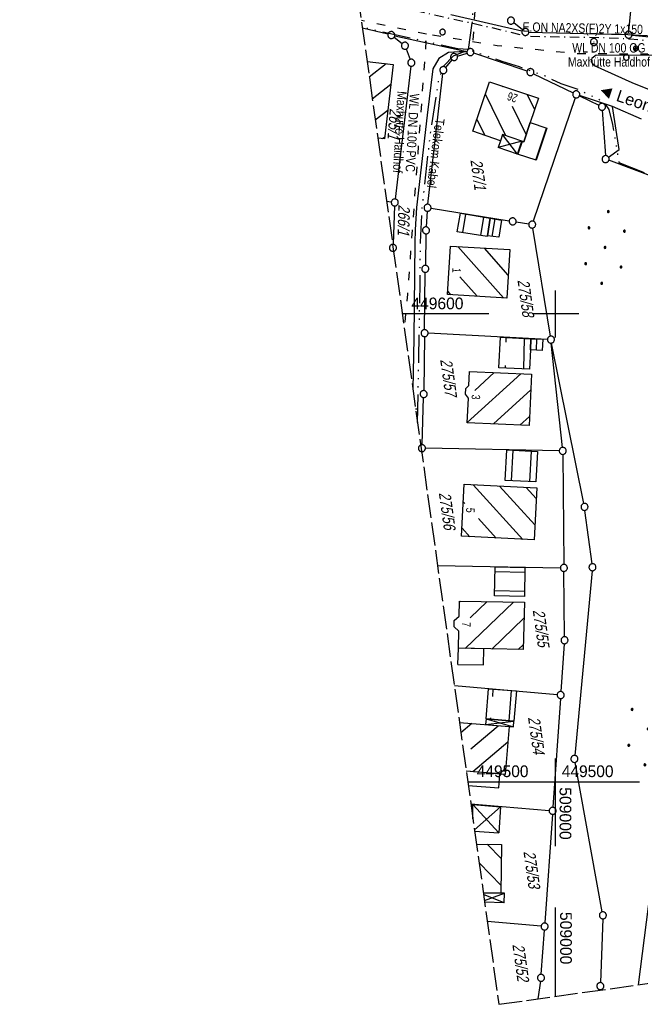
# Model space of a CAD drawing. Extents: x 508886 to 509272, y 449452 to 450225.
# Tile 1 of 45: x 508886 to 509018, y 449452 to 449663. Entities that reach past the tile are written whole.
import ezdxf
from ezdxf.enums import TextEntityAlignment as Align

# ---------------------------------------------------------------- set-up
doc = ezdxf.new("R2010")
doc.units = 0
doc.header["$LTSCALE"] = 10
doc.header["$MEASUREMENT"] = 0
for name, pattern in [('ACAD_ISO03W100', [30, 12, -18]), ('ACAD_ISO14W100', [25.5, 12, -3, 0.5, -3, 0.5, -3, 0.5, -3]), ('LT00', [0]), ('LT08', [0.42, 0.2, -0.1, 0.02, -0.1]), ('LT14', [0.6, 0.5, -0.1])]:
    doc.linetypes.add(name, pattern=pattern)
doc.layers.get('0').update_dxf_attribs({"linetype": 'LT00'})
doc.layers.add('-BLATT_123-RAND', color=7, linetype='LT14', plot=False)
for name, color, linetype in [('DFK_BEB_SCHR', 254, 'LT00'), ('DFK_BEBAUUNG', 250, 'LT00'), ('DFK_FLUR_NR', 250, 'LT00'), ('DFK_GZPKT', 250, 'LT00'), ('DFK_HAUSNR', 250, 'LT00'), ('DFK_KATASTER', 250, 'LT00'), ('DFK_NUTZUNG', 250, 'LT00'), ('DFK_TOPO-ANL', 252, 'LT00'), ('DFK_TOPO-SYM', 252, 'LT00'), ('DFK_VERMPKT', 252, 'LT00'), ('ORTSRICHTUNG', 7, 'Continuous'), ('STROM_FREILTG', 80, 'STROMFREILEITUNG'), ('STROM_TEXT', 80, 'Continuous'), ('STROM_UNTER', 80, 'LT08'), ('TELEKOM', 210, 'ACAD_ISO14W100'), ('TELEKOM_TEXT', 210, 'Continuous'), ('V123_AFBR_BAB', 250, 'LT00'), ('V123_KA_PRUF', 182, 'LT00'), ('V123_RASTER', 250, 'LT00'), ('V123_W_HAUS', 130, 'LT00'), ('V124_RASTER', 250, 'LT00'), ('WASSERLTG', 130, 'ACAD_ISO03W100'), ('WASSERLTG_TEXT', 130, 'Continuous')]:
    doc.layers.add(name, color=color, linetype=linetype)
doc.styles.add('Beschrift', font='ARIAL.TTF')
doc.styles.get("Standard").update_dxf_attribs({"font": 'ARIAL.TTF'})
doc.styles.add('Strom', font='txt-alt.shx')
doc.styles.add('Versorgungsltg', font='ARIAL.TTF', dxfattribs={"width": 0.8, "height": 2})
doc.linetypes.add('STROMFREILEITUNG', pattern='A,12.7,-5.5,["xx",Strom,S=2.5,R=0,X=-2.6,Y=-0.85],-4.35', length=22.55)

# ---------------------------------------------------------------- blocks, each defined once
blk = doc.blocks.new('SYMB7010')
at = {"color": 0, "linetype": 'ByBlock'}
for points in [[(-0.031408, 0.499213), (-0.093728, 0.49134), (-0.15457, 0.475719), (-0.212975, 0.452595), (-0.268021, 0.422333), (-0.31884, 0.385411), (-0.36463, 0.342411), (-0.40467, 0.29401), (-0.438329, 0.240973), (-0.465074, 0.184136), (-0.484486, 0.124395), (-0.496256, 0.062692), (-0.5002, 0)], [(-0.5002, 0), (-0.496256, -0.062692), (-0.484486, -0.124395), (-0.465075, -0.184136), (-0.438329, -0.240973), (-0.404671, -0.29401), (-0.36463, -0.342411), (-0.31884, -0.385411), (-0.268021, -0.422333), (-0.212975, -0.452595), (-0.154571, -0.475719), (-0.093728, -0.49134), (-0.031408, -0.499213), (0.031408, -0.499213)], [(0.5002, 0), (0.496256, 0.062692), (0.484485, 0.124395), (0.465074, 0.184136), (0.438329, 0.240973), (0.40467, 0.29401), (0.36463, 0.342411), (0.31884, 0.385411), (0.268021, 0.422333), (0.212975, 0.452595), (0.15457, 0.475719), (0.093728, 0.49134), (0.031408, 0.499213), (-0.031408, 0.499213)], [(0.031408, -0.499213), (0.093728, -0.491341), (0.15457, -0.475719), (0.212975, -0.452595), (0.268021, -0.422333), (0.31884, -0.385411), (0.36463, -0.342411), (0.404671, -0.294011), (0.438329, -0.240974), (0.465075, -0.184136), (0.484486, -0.124395), (0.496256, -0.062692), (0.500201, 0)]]:
    blk.add_lwpolyline(points, dxfattribs=at)
blk = doc.blocks.new('SYMB7301')
at = {"color": 0, "linetype": 'ByBlock'}
for p, q in [((-0.128693, 0), (0, 0.128693)), ((0, -0.128693), (-0.128693, 0)), ((0, 0.128693), (0.128693, 0)), ((0.128693, 0), (0, -0.128693)), ((0.000059, -0.009738), (0.000059, 0.009897)), ((-0.00901, -0.004339), (-0.002225, -0.009749))]:
    blk.add_line(p, q, dxfattribs=at)
for points in [[(-0.002225, 0.009749), (-0.00901, 0.004339), (-0.00901, -0.004339)], [(0.01, 0), (0.006235, 0.007818), (-0.002225, 0.009749)], [(-0.002225, -0.009749), (0.006235, -0.007818), (0.01, 0)]]:
    blk.add_lwpolyline(points, dxfattribs=at)
blk = doc.blocks.new('Ackerland7')
at = {"layer": 'DFK_NUTZUNG', "color": 0, "linetype": 'ByBlock'}
for p, q in [((-4, 3.93), (-4, 3.67)), ((-3.95, 3.63), (-3.95, 3.97)), ((-3.9, 3.99), (-3.9, 3.61)), ((-3.85, 3.6), (-3.85, 4)), ((-3.8, 3.99), (-3.8, 3.61)), ((-3.75, 3.63), (-3.75, 3.97)), ((-3.7, 3.93), (-3.7, 3.67)), ((-3.65, 3.8), (-3.65, 3.8)), ((3.7, 3.93), (3.7, 3.67)), ((3.75, 3.63), (3.75, 3.97)), ((3.8, 3.99), (3.8, 3.61)), ((3.85, 3.6), (3.85, 4)), ((3.9, 3.99), (3.9, 3.61)), ((3.95, 3.63), (3.95, 3.97)), ((4, 3.93), (4, 3.67)), ((4.05, 3.8), (4.05, 3.8)), ((-7.85, 0.13), (-7.85, -0.13)), ((-7.8, -0.17), (-7.8, 0.17)), ((-7.75, 0.19), (-7.75, -0.19)), ((-7.7, -0.2), (-7.7, 0.2)), ((-7.65, 0.19), (-7.65, -0.19)), ((-7.6, -0.17), (-7.6, 0.17)), ((-7.55, 0.13), (-7.55, -0.13)), ((-7.5, 0), (-7.5, 0)), ((-0.15, 0.13), (-0.15, -0.13)), ((-0.1, -0.17), (-0.1, 0.17)), ((-0.05, 0.19), (-0.05, -0.19)), ((0, -0.2), (0, 0.2)), ((0.05, 0.19), (0.05, -0.19)), ((0.1, -0.17), (0.1, 0.17)), ((0.15, 0.13), (0.15, -0.13)), ((0.2, 0), (0.2, 0)), ((7.55, 0.13), (7.55, -0.13)), ((7.6, -0.17), (7.6, 0.17)), ((7.65, 0.19), (7.65, -0.19)), ((7.7, -0.2), (7.7, 0.2)), ((7.75, 0.19), (7.75, -0.19)), ((7.8, -0.17), (7.8, 0.17)), ((7.85, 0.13), (7.85, -0.13)), ((7.9, 0), (7.9, 0)), ((-4, -3.67), (-4, -3.93)), ((-3.95, -3.97), (-3.95, -3.63)), ((-3.9, -3.61), (-3.9, -3.99)), ((-3.85, -4), (-3.85, -3.6)), ((-3.8, -3.61), (-3.8, -3.99)), ((-3.75, -3.97), (-3.75, -3.63)), ((-3.7, -3.67), (-3.7, -3.93)), ((-3.65, -3.8), (-3.65, -3.8)), ((3.7, -3.67), (3.7, -3.93)), ((3.75, -3.97), (3.75, -3.63)), ((3.8, -3.61), (3.8, -3.99)), ((3.85, -4), (3.85, -3.6)), ((3.9, -3.61), (3.9, -3.99)), ((3.95, -3.97), (3.95, -3.63)), ((4, -3.67), (4, -3.93)), ((4.05, -3.8), (4.05, -3.8))]:
    blk.add_line(p, q, dxfattribs=at)
for points in [[(-3.65, 3.8), (-3.67, 3.89), (-3.73, 3.96), (-3.81, 3.99), (-3.89, 3.99), (-3.97, 3.96), (-4.03, 3.89), (-4.05, 3.8), (-4.03, 3.71), (-3.97, 3.64), (-3.89, 3.6), (-3.81, 3.6), (-3.73, 3.64), (-3.67, 3.71), (-3.65, 3.8)], [(4.05, 3.8), (4.03, 3.89), (3.97, 3.96), (3.89, 3.99), (3.81, 3.99), (3.73, 3.96), (3.67, 3.89), (3.65, 3.8), (3.67, 3.71), (3.73, 3.64), (3.81, 3.61), (3.89, 3.61), (3.97, 3.64), (4.03, 3.71), (4.05, 3.8)], [(-7.5, 0), (-7.52, 0.09), (-7.58, 0.16), (-7.66, 0.19), (-7.74, 0.19), (-7.82, 0.16), (-7.88, 0.09), (-7.9, 0)], [(0.2, 0), (0.18, 0.09), (0.12, 0.16), (0.04, 0.19), (-0.04, 0.19), (-0.12, 0.16), (-0.18, 0.09), (-0.2, 0)], [(-0.2, 0), (-0.18, -0.09), (-0.12, -0.16), (-0.04, -0.19), (0.04, -0.19), (0.12, -0.16), (0.18, -0.09), (0.2, 0)], [(7.9, 0), (7.88, 0.09), (7.82, 0.16), (7.74, 0.19), (7.66, 0.19), (7.58, 0.16), (7.52, 0.09), (7.5, 0)], [(7.5, 0), (7.52, -0.09), (7.58, -0.16), (7.66, -0.19), (7.74, -0.19), (7.82, -0.16), (7.88, -0.09), (7.9, 0)], [(-7.9, 0), (-7.88, -0.09), (-7.82, -0.16), (-7.74, -0.19), (-7.66, -0.19), (-7.58, -0.16), (-7.52, -0.09), (-7.5, 0)], [(-3.65, -3.8), (-3.67, -3.71), (-3.73, -3.64), (-3.81, -3.61), (-3.89, -3.61), (-3.97, -3.64), (-4.03, -3.71), (-4.05, -3.8), (-4.03, -3.89), (-3.97, -3.96), (-3.89, -3.99), (-3.81, -3.99), (-3.73, -3.96), (-3.67, -3.89), (-3.65, -3.8)], [(4.05, -3.8), (4.03, -3.71), (3.97, -3.64), (3.89, -3.61), (3.81, -3.61), (3.73, -3.64), (3.67, -3.71), (3.65, -3.8), (3.67, -3.89), (3.73, -3.96), (3.81, -3.99), (3.89, -3.99), (3.97, -3.96), (4.03, -3.89), (4.05, -3.8)]]:
    blk.add_lwpolyline(points, dxfattribs=at)
blk = doc.blocks.new('SYMB0003')
at = {"color": 0, "linetype": 'ByBlock'}
for p, q in [((-0.015712, 0), (0.010166, 0.012015)), ((0, -0.021257), (-0.015712, 0)), ((0.010166, 0.012015), (0, -0.021257))]:
    blk.add_line(p, q, dxfattribs=at)
for points in [[(-0.031395, 0.499013), (-0.093691, 0.491144), (-0.154509, 0.475528), (-0.21289, 0.452414), (-0.267913, 0.422164), (-0.318712, 0.385257), (-0.364484, 0.342274), (-0.404509, 0.293893), (-0.438154, 0.240877), (-0.464888, 0.184062), (-0.484292, 0.124345), (-0.496058, 0.062667), (-0.5, 0)], [(-0.5, 0), (-0.496058, -0.062667), (-0.484292, -0.124345), (-0.464888, -0.184062), (-0.438154, -0.240877), (-0.404509, -0.293893), (-0.364485, -0.342274), (-0.318712, -0.385257), (-0.267914, -0.422164), (-0.21289, -0.452414), (-0.154509, -0.475529), (-0.093691, -0.491144), (-0.031395, -0.499014), (0.031395, -0.499014)], [(0.5, 0), (0.496057, 0.062667), (0.484292, 0.124345), (0.464888, 0.184062), (0.438153, 0.240877), (0.404509, 0.293893), (0.364484, 0.342274), (0.318712, 0.385257), (0.267913, 0.422164), (0.21289, 0.452414), (0.154509, 0.475528), (0.093691, 0.491144), (0.031395, 0.499013), (-0.031395, 0.499013)], [(0.031395, -0.499014), (0.093691, -0.491144), (0.154509, -0.475529), (0.21289, -0.452414), (0.267914, -0.422164), (0.318712, -0.385257), (0.364485, -0.342274), (0.404509, -0.293893), (0.438154, -0.240877), (0.464889, -0.184062), (0.484292, -0.124345), (0.496058, -0.062667), (0.5, 0)]]:
    blk.add_lwpolyline(points, dxfattribs=at)
blk = doc.blocks.new('SYMB1120')
at = {"color": 0, "linetype": 'ByBlock'}
for p, q in [((-0.465, -0.183), (0.183, 0.465)), ((-0.183, -0.465), (0.465, 0.183))]:
    blk.add_line(p, q, dxfattribs=at)
for points in [[(-0.031395, 0.499013), (-0.093691, 0.491144), (-0.154509, 0.475528), (-0.21289, 0.452414), (-0.267913, 0.422164), (-0.318712, 0.385257), (-0.364484, 0.342274), (-0.404509, 0.293893), (-0.438154, 0.240877), (-0.464888, 0.184062), (-0.484292, 0.124345), (-0.496058, 0.062667), (-0.5, 0)], [(-0.5, 0), (-0.496058, -0.062667), (-0.484292, -0.124345), (-0.464888, -0.184062), (-0.438154, -0.240877), (-0.404509, -0.293893), (-0.364485, -0.342274), (-0.318712, -0.385257), (-0.267914, -0.422164), (-0.21289, -0.452414), (-0.154509, -0.475529), (-0.093691, -0.491144), (-0.031395, -0.499014), (0.031395, -0.499014)], [(0.5, 0), (0.496057, 0.062667), (0.484292, 0.124345), (0.464888, 0.184062), (0.438153, 0.240877), (0.404509, 0.293893), (0.364484, 0.342274), (0.318712, 0.385257), (0.267913, 0.422164), (0.21289, 0.452414), (0.154509, 0.475528), (0.093691, 0.491144), (0.031395, 0.499013), (-0.031395, 0.499013)], [(0.031395, -0.499014), (0.093691, -0.491144), (0.154509, -0.475529), (0.21289, -0.452414), (0.267914, -0.422164), (0.318712, -0.385257), (0.364485, -0.342274), (0.404509, -0.293893), (0.438154, -0.240877), (0.464889, -0.184062), (0.484292, -0.124345), (0.496058, -0.062667), (0.5, 0)]]:
    blk.add_lwpolyline(points, dxfattribs=at)

msp = doc.modelspace()

# ---------------------------------------------------------------- linework, layer by layer
at = {"layer": '-BLATT_123-RAND'}
msp.add_lwpolyline([(508885.55, 450185.32), (508987.91, 449452.43), (509272.15, 449492.13), (509169.8, 450225.01), (508885.55, 450185.32)], dxfattribs=at)
at = {"layer": 'DFK_BEB_SCHR'}
for p, q in [((508963.87, 449653.48), (508960.24, 449650.59)), ((508960.88, 449645.99), (508964.84, 449649.14)), ((508989.41, 449638.09), (508985.04, 449646.97)), ((508988.62, 449648.74), (508988.72, 449648.54)), ((508995.57, 449643.69), (508993.98, 449646.92)), ((508964.19, 449643.51), (508961.52, 449641.39)), ((508990.75, 449644.42), (508993.76, 449638.32)), ((508983.23, 449641.59), (508984.89, 449638.21)), ((508995.79, 449632.88), (508998.09, 449639.7)), ((508963.03, 449637.48), (508963.54, 449637.89)), ((508992.92, 449636.89), (508992, 449634.16)), ((508980.78, 449621.33), (508980.11, 449617.4)), ((508984.06, 449616.77), (508984.73, 449620.68)), ((508986.5, 449616.56), (508987.11, 449620.3)), ((508979.17, 449614.41), (508988.9, 449603.42)), ((508989.91, 449608.31), (508984.81, 449614.07)), ((508983.25, 449603.77), (508979.58, 449607.92)), ((508977, 449604.8), (508977.61, 449604.11)), ((508989.42, 449594.95), (508989.39, 449593.96)), ((508993.23, 449588.26), (508993.42, 449594.76)), ((508995.94, 449592.26), (508996.01, 449594.65)), ((508989.24, 449588.97), (508989.23, 449588.44)), ((508981.16, 449576.77), (508992.59, 449587.22)), ((508986.93, 449587.47), (508982.77, 449583.66)), ((508994.72, 449583.75), (508986.77, 449576.48)), ((508992.42, 449576.23), (508994.47, 449578.1)), ((508990.87, 449570.88), (508990.54, 449564.34)), ((508994.54, 449564.14), (508994.87, 449570.68)), ((508993.03, 449551.8), (508982.41, 449563.49)), ((508988.07, 449563.21), (508995.62, 449554.9)), ((508995.91, 449560.54), (508993.73, 449562.93)), ((508980.31, 449559.85), (508980.62, 449559.51)), ((508983.54, 449556.3), (508987.36, 449552.09)), ((508981.7, 449552.38), (508980.04, 449554.2)), ((508993.47, 449544.73), (508987.11, 449544.87)), ((508987.02, 449540.88), (508993.39, 449540.74)), ((508979.74, 449538.62), (508979.47, 449538.36)), ((508991.07, 449538.4), (508980.75, 449528.5)), ((508981.78, 449535.03), (508985.41, 449538.51)), ((508986.4, 449528.38), (508993.28, 449534.98)), ((508979.07, 449532.44), (508979.15, 449532.51)), ((508993.15, 449529.31), (508992.05, 449528.26)), ((508986.65, 449519.82), (508986.52, 449518.24)), ((508990.11, 449513.06), (508990.64, 449519.49)), ((508982.12, 449512.46), (508979.8, 449510.49)), ((508986.15, 449513.69), (508986.12, 449513.38)), ((508981.92, 449507.04), (508987.76, 449511.99)), ((508989.8, 449508.48), (508982.33, 449502.15)), ((508980.46, 449505.8), (508980.46, 449505.81)), ((508987.97, 449501.68), (508989.34, 449502.84)), ((508988.45, 449483.51), (508985.38, 449486.66)), ((508983.69, 449482.67), (508988.38, 449477.86))]:
    msp.add_line(p, q, dxfattribs=at)
at = {"layer": 'DFK_BEBAUUNG'}
for p, q in [((508988.28, 449637.04), (508987.78, 449635.58)), ((508992.84, 449636.92), (508987.78, 449635.58)), ((508991.91, 449634.19), (508988.72, 449638.33)), ((508991.91, 449634.19), (508987.78, 449635.58)), ((508979.17, 449525.1), (508979.26, 449528.53)), ((508984.73, 449528.42), (508979.26, 449528.53)), ((508984.66, 449524.99), (508984.73, 449528.42)), ((508979.17, 449525.1), (508984.66, 449524.99)), ((508985.17, 449513.46), (508985.05, 449512.22)), ((508985.05, 449512.22), (508991.14, 449512.97)), ((508985.05, 449512.22), (508990.08, 449511.8)), ((508985.17, 449513.46), (508991.04, 449511.72)), ((508985.17, 449513.46), (508991.14, 449512.97)), ((508991.04, 449511.72), (508991.14, 449512.97)), ((508990.08, 449511.8), (508991.04, 449511.72)), ((508988.13, 449501.67), (508980.95, 449502.26)), ((508987.89, 449498.67), (508988.13, 449501.67)), ((508981.37, 449499.22), (508987.89, 449498.67)), ((508982.35, 449495.11), (508987.93, 449489.1)), ((508982.35, 449495.11), (508988.29, 449494.65)), ((508982.37, 449492.09), (508982.35, 449495.11)), ((508982.7, 449489.73), (508988.29, 449494.65)), ((508988.29, 449494.65), (508987.93, 449489.1)), ((508982.74, 449489.44), (508987.93, 449489.1)), ((508984.58, 449476.27), (508988.36, 449476.22)), ((508989.07, 449474.14), (508984.63, 449475.93)), ((508984.81, 449474.65), (508989.11, 449476.21)), ((508989.07, 449474.14), (508984.87, 449474.23)), ((508989.11, 449476.21), (508988.36, 449476.22)), ((508989.07, 449474.14), (508989.11, 449476.21))]:
    msp.add_line(p, q, dxfattribs=at)
for points in [[(508959.77, 449653.95), (508965.32, 449653.31), (508963.49, 449637.43), (508962.05, 449637.6)], [(508996.39, 449646.1), (508994.62, 449640.89), (508993.24, 449636.79), (508992.84, 449636.92), (508988.72, 449638.33), (508988.28, 449637.04), (508982.38, 449639.08), (508985.94, 449649.65), (508996.39, 449646.1)], [(508993.24, 449636.79), (508994.62, 449640.89), (508998.17, 449639.68), (508995.85, 449632.86), (508991.91, 449634.19), (508992.84, 449636.92), (508993.24, 449636.79)], [(508979.03, 449617.58), (508979.7, 449621.51), (508986.08, 449620.46), (508985.47, 449616.69), (508985.45, 449616.54), (508979.03, 449617.58)], [(508985.47, 449616.69), (508986.08, 449620.46), (508988.46, 449620.08), (508987.88, 449616.38), (508985.47, 449616.69)], [(508976.96, 449604.15), (508977.59, 449614.51), (508990.24, 449613.75), (508989.61, 449603.38), (508976.96, 449604.15)], [(508994.74, 449594.7), (508994.67, 449592.34), (508994.43, 449588.21), (508987.94, 449588.49), (508988.28, 449595.01), (508994.74, 449594.7)], [(508994.67, 449592.34), (508994.74, 449594.7), (508997.32, 449594.61), (508997.18, 449592.19), (508994.67, 449592.34)], [(508994.38, 449576.14), (508981.16, 449576.73), (508981.4, 449582.02), (508980.81, 449582.83), (508980.87, 449584.04), (508981.49, 449584.71), (508981.64, 449587.7), (508994.87, 449587.12), (508994.38, 449576.14)], [(508989.26, 449564.41), (508989.59, 449570.94), (508996.14, 449570.62), (508995.82, 449564.08), (508989.26, 449564.41)], [(508979.96, 449552.47), (508980.49, 449563.58), (508996.02, 449562.82), (508995.46, 449551.68), (508979.96, 449552.47)], [(508993.37, 449539.58), (508986.99, 449539.72), (508987.13, 449545.97), (508993.49, 449545.83), (508993.37, 449539.58)], [(508993.12, 449528.24), (508979.26, 449528.53), (508979.34, 449532.18), (508978.34, 449533.14), (508978.39, 449534.49), (508979.42, 449535.4), (508979.47, 449538.63), (508993.36, 449538.36), (508993.12, 449528.24)], [(508985.17, 449513.46), (508985.7, 449519.9), (508991.67, 449519.41), (508991.14, 449512.97), (508985.17, 449513.46)], [(508979.5, 449512.68), (508990.08, 449511.8), (508989.23, 449501.58)], [(508989.23, 449501.58), (508980.95, 449502.26)], [(508983.12, 449486.69), (508988.49, 449486.61)], [(508988.49, 449486.61), (508988.36, 449476.22), (508984.58, 449476.27)]]:
    msp.add_lwpolyline(points, dxfattribs=at)
at = {"layer": 'DFK_KATASTER'}
for p, q in [((509015.68, 449660.45), (509018.98, 449695.43)), ((508992.85, 449660.45), (508977.67, 449663.92)), ((508992.99, 449660.74), (508991.08, 449662.24)), ((508964.21, 449659.78), (508958.77, 449661.09)), ((508965.67, 449659.45), (508981.1, 449656.13)), ((508994.33, 449660.26), (509014.86, 449659.72)), ((509016.36, 449659.62), (509030.74, 449658.1)), ((508965.53, 449659.15), (508967.26, 449657.8)), ((508968.11, 449656.64), (508968.95, 449654.4)), ((508979.06, 449655.14), (508981.11, 449655.76)), ((508993.95, 449651.93), (508982.54, 449655.73)), ((508977.87, 449654.35), (508976.52, 449652.7)), ((508969.12, 449652.96), (508965.77, 449624.57)), ((508972.77, 449623.44), (508975.97, 449651.37)), ((508995.34, 449651.36), (509003.78, 449647.27)), ((509004.21, 449646.23), (508995.27, 449619.82)), ((509005.13, 449646.61), (509009.28, 449644.61)), ((509010, 449643.53), (509010.66, 449633.85)), ((509038.56, 449622.6), (509011.41, 449632.84)), ((508963.93, 449624.11), (508964.94, 449623.95)), ((508965.65, 449623.08), (508965.32, 449614.89)), ((508972.63, 449621.95), (508972.4, 449618.62)), ((508973.42, 449622.58), (508990.12, 449619.91)), ((508991.6, 449619.67), (508994.29, 449619.23)), ((508998.92, 449595.26), (508995.15, 449618.37)), ((508972.34, 449617.12), (508972.21, 449610.39)), ((508972.06, 449596.65), (508972.18, 449608.89)), ((508972.04, 449595.15), (508971.86, 449583.63)), ((508998.29, 449594.56), (508972.8, 449595.86)), ((509001.48, 449571.48), (508999.12, 449593.77)), ((509006.06, 449559.49), (508999.19, 449593.78)), ((508971.5, 449572.06), (508971.83, 449582.13)), ((509000.81, 449570.74), (508972.23, 449571.3)), ((508971.44, 449570.38), (508971.45, 449570.56)), ((509001.57, 449569.98), (509001.79, 449546.47)), ((509007.81, 449546.6), (509006.31, 449558.02)), ((508974.81, 449546.23), (509001.05, 449545.73)), ((509001.93, 449531.01), (509001.81, 449544.97)), ((509007.84, 449545.11), (509004.12, 449505.63)), ((509001.89, 449529.51), (509001.17, 449519.29)), ((509000.37, 449518.6), (508978.41, 449520.48)), ((509001.07, 449517.79), (508999.45, 449494.54)), ((509010, 449472.19), (509004.18, 449504.15)), ((508981.93, 449495.28), (508998.65, 449493.85)), ((508999.35, 449493.04), (508997.73, 449469.81)), ((508996.93, 449469.12), (508985.44, 449470.1)), ((509010.1, 449470.7), (509009.62, 449457.07)), ((508996.97, 449458.84), (508997.63, 449468.31)), ((508996.81, 449457.35), (508996.22, 449453.59)), ((509009.1, 449455.39), (509009.24, 449455.66))]:
    msp.add_line(p, q, dxfattribs=at)
at = {"layer": 'DFK_TOPO-ANL'}
for p, q in [((508977.19, 449655.87), (508975.07, 449654.64)), ((508979.4, 449656.06), (508977.19, 449655.87)), ((508981.08, 449656), (508979.4, 449656.06)), ((509007.81, 449654.74), (509008.67, 449655.42)), ((509008.67, 449655.42), (509020.7, 449655.34)), ((508975.07, 449654.64), (508973.79, 449652.41)), ((509007.71, 449653.88), (509007.81, 449654.74)), ((509008.32, 449653.06), (509007.71, 449653.88)), ((508973.79, 449652.41), (508972.63, 449642.47)), ((509016.42, 449649.38), (509008.32, 449653.06)), ((509024.11, 449646.32), (509016.42, 449649.38)), ((509012.21, 449644.34), (509005.16, 449646.7)), ((509018.37, 449641.67), (509012.21, 449644.34)), ((509013.62, 449635.18), (509012.21, 449644.34)), ((508972.63, 449642.47), (508970.29, 449622.79)), ((509011.32, 449633.54), (509013.62, 449635.18)), ((508970.29, 449622.79), (508970.04, 449618.01)), ((508970.04, 449618.01), (508969.99, 449615.29)), ((508969.99, 449615.29), (508969.77, 449594.81)), ((508969.77, 449594.81), (508969.54, 449583.95))]:
    msp.add_line(p, q, dxfattribs=at)
at = {"layer": 'STROM_FREILTG', "ltscale": 0.05, "flags": 128}
msp.add_lwpolyline([(509045.15, 449668.11), (509038.92, 449622.95), (509017.69, 449456.59)], dxfattribs=at)
at = {"layer": 'STROM_UNTER', "flags": 128}
msp.add_lwpolyline([(509045.56, 449665.41), (509043.94, 449661.66), (509043.4, 449658.07), (509042.47, 449657.77), (509031.57, 449657.33), (509020.66, 449658.31), (509015.93, 449658.76), (509010.73, 449659), (508993.97, 449659.3), (508986.33, 449661.18), (508977.91, 449663.04), (508971.28, 449664.54), (508964.63, 449665.98), (508958.17, 449665.39)], dxfattribs=at)
at = {"layer": 'TELEKOM', "ltscale": 0.05, "flags": 128}
for points in [[(508981.46, 449656.53), (508982.24, 449662.14), (508982.49, 449667.85), (508982.71, 449675.21), (508983.57, 449698.66), (508984.09, 449715.91), (508984.45, 449729.73), (508985.46, 449757.8), (508992.19, 449757.73), (508993.3, 449788.2), (508994.41, 449813.87), (509032.52, 449821.9), (509035.57, 449821.07), (509039.59, 449815.35)], [(508981.46, 449656.53), (508979.14, 449656.69), (508961.18, 449660.7), (508958.74, 449661.28)], [(508970.54, 449576.78), (508970.6, 449579.72), (508970.81, 449590.48), (508971.1, 449606.7), (508971.16, 449615.36), (508971.5, 449622.2), (508973.21, 449637.82), (508975.04, 449649.79), (508976.07, 449652.98), (508978.23, 449655.15), (508981.46, 449656.53), (508981.46, 449656.53), (508984.59, 449655.4), (508988.58, 449654.06), (508992.24, 449652.87), (508997.77, 449650.87), (509001.16, 449649.28), (509004.85, 449647.99), (509010.18, 449645.49), (509011.41, 449643.68), (509012.22, 449640.5), (509013.56, 449632.36), (509024.81, 449627.93), (509025.17, 449629.25), (509037.9, 449624.42), (509044.67, 449622.33), (509069.01, 449616.21), (509078.34, 449614.23), (509091.13, 449613.27), (509095.32, 449612.99), (509099.14, 449612.51), (509114.17, 449613.63), (509141.67, 449612.78), (509156.94, 449609.73), (509170.38, 449609.81), (509190.55, 449619.73), (509210.58, 449621.83), (509230.29, 449624.32), (509253.12, 449628.38)], [(508970.55, 449579.65), (508970.14, 449579.66)]]:
    msp.add_lwpolyline(points, dxfattribs=at)
at = {"layer": 'V123_AFBR_BAB'}
msp.add_lwpolyline([(509030.78, 449658.88), (509028.3, 449659.02), (509025.83, 449659.15), (509023.35, 449659.28), (509020.87, 449659.4), (509018.17, 449659.52), (509015.46, 449659.63), (509012.76, 449659.74), (509010.06, 449659.84), (509007.36, 449659.94)], dxfattribs=at)
at = {"layer": 'V123_RASTER'}
for p, q in [((509000, 449595), (509000, 449605)), ((508985.8, 449600), (508967.3, 449600)), ((509005, 449600), (508995, 449600)), ((509000, 449495), (509000, 449505)), ((508981.27, 449500), (509005, 449500)), ((509000, 449454.12), (509000, 449473.11))]:
    msp.add_line(p, q, dxfattribs=at)
at = {"layer": 'V124_RASTER'}
for p, q in [((509000, 449486.25), (509000, 449504.75)), ((508997.86, 449500), (509017.94, 449500))]:
    msp.add_line(p, q, dxfattribs=at)
at = {"layer": 'WASSERLTG', "ltscale": 0.015, "flags": 128}
for points in [[(508922.33, 449921.99), (508927.45, 449914.78), (508938.78, 449899.19), (508941.56, 449895.42), (508954.95, 449876.78), (508968.89, 449856.62), (508982.01, 449837.88), (508990.16, 449825.21), (508990.96, 449816.45), (508991.26, 449814.74), (508989.89, 449798.81), (508988.57, 449781.29), (508987.72, 449772.95), (508986.59, 449750.78), (508986.83, 449746.01), (508986.66, 449728.5), (508986.86, 449719.12), (508985.84, 449705.92), (508982.31, 449658.23), (508972.45, 449659.79), (508968.39, 449604.23), (508967.7, 449597.12)], [(508972.45, 449659.79), (508958.54, 449662.71)], [(508982.31, 449658.23), (508987.58, 449657.39), (509004.17, 449655.71), (509032.79, 449655.49)]]:
    msp.add_lwpolyline(points, dxfattribs=at)

# ---------------------------------------------------------------- block references
at = {"layer": 'DFK_GZPKT', "xscale": 1.500000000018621, "yscale": 1.5, "zscale": 1.5, "rotation": 264.7377099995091}
for p in [(508990.49, 449662.7), (508964.94, 449659.61), (508993.58, 449660.28), (509015.61, 449659.7), (508967.85, 449657.34), (508978.34, 449654.93), (508981.83, 449655.97), (508969.21, 449653.7), (508976.05, 449652.12), (508994.66, 449651.69), (509004.45, 449646.94), (509009.95, 449644.28), (509010.71, 449633.1), (508965.68, 449623.83), (508972.68, 449622.7), (508990.86, 449619.79), (508995.03, 449619.11), (508972.35, 449617.87), (508965.29, 449614.14), (508972.19, 449609.64), (508972.05, 449595.9), (508999.04, 449594.52), (508971.85, 449582.88), (508971.48, 449571.31), (509001.56, 449570.73), (509006.21, 449558.76), (509001.8, 449545.72), (509007.91, 449545.86), (509001.94, 449530.26), (509001.12, 449518.54), (509004.05, 449504.89), (508999.4, 449493.79), (509010.13, 449471.45), (508997.68, 449469.06), (508996.92, 449458.09), (509009.59, 449456.32)]:
    msp.add_blockref('SYMB7010', p, dxfattribs=at)
at = {"layer": 'DFK_NUTZUNG', "rotation": 264.7376999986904}
for p in [(509010.59, 449614.22), (509019.81, 449511.28)]:
    msp.add_blockref('Ackerland7', p, dxfattribs=at)
at = {"layer": 'DFK_TOPO-SYM', "xscale": 0.09999999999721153, "yscale": 0.09999999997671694, "zscale": 0.1, "rotation": 0.001159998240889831}
msp.add_blockref('SYMB7301', (508975.88, 449660.24), dxfattribs=at)
at = {"layer": 'DFK_VERMPKT', "xscale": 1.200000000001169, "yscale": 1.200000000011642, "zscale": 1.2, "rotation": 264.7377100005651}
for p in [(508975.88, 449660.26), (509015.15, 449654.84)]:
    msp.add_blockref('SYMB7010', p, dxfattribs=at)
at = {"layer": 'V123_KA_PRUF', "color": 186, "xscale": 1.5, "yscale": 1.5, "zscale": 1.5, "rotation": 277.95061}
msp.add_blockref('SYMB0003', (509008.21, 449658.12), dxfattribs=at)
at = {"layer": 'V123_W_HAUS', "rotation": 277.95061}
msp.add_blockref('SYMB1120', (509017.16, 449656.76), dxfattribs=at)

# ---------------------------------------------------------------- texts
at = {"layer": 'DFK_FLUR_NR', "oblique": 13.754, "width": 0.75}
for s, rotation, p in [('265/1', 265.5474, (508964.62, 449643.99)), ('267/1', 277.9506, (508981.83, 449632.88)), ('266/1', 268.6295, (508966.44, 449623.41)), ('275/58', 277.9506, (508991.88, 449607.22)), ('275/57', 277.9506, (508975.37, 449590.22)), ('275/56', 277.9506, (508975.08, 449561.73)), ('275/55', 277.9506, (508995.14, 449536.67)), ('275/54', 277.9506, (508994.13, 449513.74)), ('275/53', 277.9506, (508993.16, 449485.07)), ('275/52', 277.9506, (508990.79, 449465.19))]:
    msp.add_text(s, height=2.5, rotation=rotation, dxfattribs=at).set_placement(p)
at = {"layer": 'DFK_HAUSNR', "width": 0.75}
for s, rotation, p in [('26', -198.7633, (508992.09, 449646.82)), ('1', -93.482, (508978.01, 449609.89)), ('3', -92.5055, (508982.13, 449582.79)), ('5', -92.7331, (508980.95, 449558.6)), ('7', -91.1919, (508980.08, 449534.17))]:
    msp.add_text(s, height=1.8, rotation=rotation, dxfattribs=at).set_placement(p)
at = {"layer": 'ORTSRICHTUNG', "insert": (509017.45, 449643.24), "char_height": 2.5, "attachment_point": 8, "rotation": 341.4845, "style": 'Beschrift'}
msp.add_mtext('{\\H1.083x;◄\\fMS Shell Dlg|b0|i0|c0|p0;\\H0.6538x; }Leonberg', dxfattribs=at)
at = {"layer": 'STROM_TEXT', "style": 'Versorgungsltg', "width": 0.8}
msp.add_text('E.ON NA2XS(F)2Y 1x150', height=2, rotation=358.768, dxfattribs=at).set_placement((509005.81, 449660.1), align=Align.CENTER)
at = {"layer": 'TELEKOM_TEXT', "style": 'Versorgungsltg', "width": 0.8}
msp.add_text('Telekom Kabel', height=2, rotation=262.8842, dxfattribs=at).set_placement((508973.43, 449634.47), align=Align.CENTER)
at = {"layer": 'V123_RASTER'}
for s, rotation, width, p in [(' 449600', 0.001, 0.955, (508968.3, 449601)), (' 449500', 0.001, 0.948, (508982.27, 449501)), (' 509000', -89.999, 0.962, (509001, 449473.11))]:
    msp.add_text(s, height=2.5, rotation=rotation, dxfattribs=dict(at, width=width)).set_placement(p)
at = {"layer": 'V124_RASTER'}
for s, rotation, width, p in [(' 449500', -0.0017, 0.948, (509000.44, 449501)), (' 509000', -90.0017, 0.962, (509000.89, 449499.76))]:
    msp.add_text(s, height=2.5, rotation=rotation, dxfattribs=dict(at, width=width)).set_placement(p)
at = {"layer": 'WASSERLTG_TEXT', "char_height": 2, "style": 'Versorgungsltg'}
for s, insert, attachment_point, rotation, line_spacing_factor in [('WL DN 100 GG\\PMaxhütte Haidhof', (509011.42, 449655.37), 5, 359.9708, 0.9), ('WL DN 100 PVC\\PMaxhütte Haidhof', (508970.43, 449638.67), 2, 266.7823, 0.8)]:
    msp.add_mtext(s, dxfattribs=dict(at, insert=insert, attachment_point=attachment_point, rotation=rotation, line_spacing_factor=line_spacing_factor))

doc.saveas('drawing.dxf')
